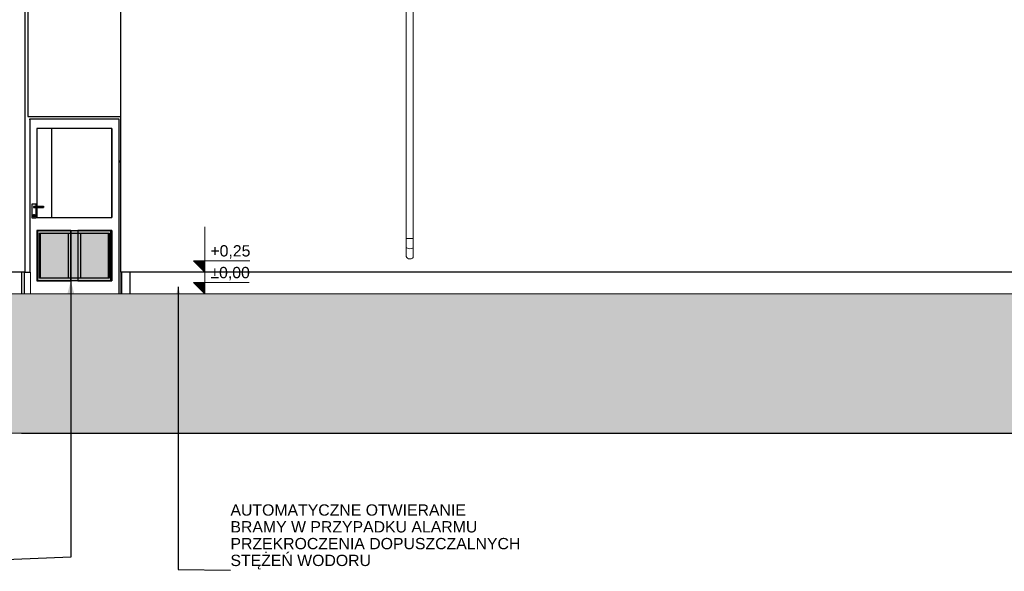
# Model space of a CAD drawing. Header units: centimetres. Extents: x -1412 to 8451, y -353 to 1224.
# Tile 10 of 24: x 1629 to 2760, y -246 to 388. Entities that reach past the tile are written whole.
import ezdxf

# ---------------------------------------------------------------- set-up
doc = ezdxf.new("R2010")
doc.units = ezdxf.units.CM
doc.header["$MEASUREMENT"] = 0
doc.linetypes.add('Wipeout_Contour', pattern=[100, 0, -100])
for name, color, linetype, lineweight in [('0_Nr_pióra__12', 7, 'Continuous', 13), ('0_Nr_pióra__21', 7, 'Continuous', 20), ('131-Z Drogi_Nr_pióra__29', 7, 'Continuous', 20), ('299-A Wymiary Opisy_Nr_pióra__11', 7, 'Continuous', 0), ('420-K Ściany_Nr_pióra__13', 7, 'Continuous', 25), ('Nowe_0_Nr_pióra__13', 7, 'Continuous', 25), ('Nowe_0_Nr_pióra__93', 9, 'Continuous', 20), ('Nowe_199-Z Wymiary i opisy_Nr_pióra__235', 5, 'Continuous', 0), ('Nowe_299-A Wymiary Opisy_Nr_pióra__11', 7, 'Continuous', 0), ('Nowe_Drzwi Archicad_Nr_pióra__13', 7, 'Continuous', 25), ('Nowe_Okna Archicada_Nr_pióra__3', 7, 'Continuous', 20)]:
    doc.layers.add(name, color=color, linetype=linetype, lineweight=lineweight)
doc.layers.add('0_Nr_pióra__83', color=7, linetype='Continuous', lineweight=20, true_color=0xe4d7b4)
doc.layers.add('530 - Rynny i rury spustowe_Nr_pióra__84', color=7, linetype='Continuous', lineweight=20, true_color=0x70828f)
for name, color, linetype in [('131-Z Drogi', 7, 'Continuous'), ('299-A Wymiary Opisy', 7, 'Continuous'), ('420-K Ściany', 7, 'Continuous'), ('530 - Rynny i rury spustowe', 7, 'Continuous'), ('Nowe_299-A Wymiary Opisy', 7, 'Continuous'), ('Nowe_Drzwi Archicad', 7, 'Continuous'), ('Nowe_Okna Archicada', 7, 'Continuous')]:
    doc.layers.add(name, color=color, linetype=linetype)
doc.styles.add('STYL_AUTOMATYCZNY_1', font='arial.ttf')
doc.dimstyles.new('STYL_AUTOMATYCZNY__1', dxfattribs={"dimtxt": 13, "dimasz": 7.6, "dimexe": 0.18, "dimexo": 0.0625, "dimgap": 0, "dimtad": 1, "dimtih": 1, "dimtoh": 1, "dimdec": 0, "dimzin": 0, "dimdsep": 46, "dimtxsty": 'STYL_AUTOMATYCZNY_1', "dimblk": 'ARROWHEAD_2', "dimblk1": 'ARROWHEAD_2', "dimblk2": 'ARROWHEAD_2', "dimcen": 0.09, "dimclrd": 7, "dimclre": 7, "dimclrt": 7, "dimadec": 0, "dimazin": 0, "dimtfac": 1, "dimtdec": 4, "dimtmove": 0, "dimatfit": 3, "dimfxl": 0, "dimtolj": 1, "dimtzin": 0, "dimarcsym": 0})
doc.dimstyles.new('STYL_AUTOMATYCZNY__3', dxfattribs={"dimtxt": 0.18, "dimasz": 14.592, "dimexe": 0.18, "dimexo": 0.0625, "dimgap": 0, "dimtad": 0, "dimtih": 1, "dimtoh": 1, "dimdec": 4, "dimzin": 0, "dimdsep": 46, "dimcen": 0.09, "dimadec": 0, "dimazin": 0, "dimtfac": 1, "dimtdec": 4, "dimtmove": 0, "dimatfit": 3, "dimldrblk": 'ARROWHEAD_5', "dimfxl": 0, "dimtolj": 1, "dimtzin": 0, "dimarcsym": 0})

# ---------------------------------------------------------------- blocks, each defined once
blk = doc.blocks.new('*D119', base_point=(4814.5, 72.5))
at = {"layer": 'Nowe_299-A Wymiary Opisy_Nr_pióra__11', "color": 7, "linetype": 'Continuous', "lineweight": 0}
for p, q in [((1783.6, -56.3), (1777.9, -66.3)), ((1780.7, -68.8), (1780.7, -53.8)), ((2083.6, -56.3), (2077.9, -66.3)), ((2080.7, -68.8), (2080.7, -53.8)), ((1775.8, -61.3), (1780.7, -61.3)), ((1780.7, -61.3), (2080.7, -61.3))]:
    blk.add_line(p, q, dxfattribs=at)
at = {"layer": 'Nowe_299-A Wymiary Opisy_Nr_pióra__11', "color": 7, "lineweight": 0, "insert": (1915.9, -58.7), "char_height": 13, "attachment_point": 7, "style": 'STYL_AUTOMATYCZNY_1'}
blk.add_mtext('\\A1;{\\pql;\\fArial|b0|i0|c238|p0;\\W1.000000;300}', dxfattribs=at)
blk = doc.blocks.new('ARROWHEAD_2')
at = {"color": 0, "linetype": 'Continuous', "lineweight": 0}
for p, q in [((0, 0), (-1, 0)), ((-0.38, -0.66), (0.38, 0.66))]:
    blk.add_line(p, q, dxfattribs=at)
blk = doc.blocks.new('*D120', base_point=(4814.5, 72.5))
at = {"layer": 'Nowe_299-A Wymiary Opisy_Nr_pióra__11', "color": 7, "linetype": 'Continuous', "lineweight": 0}
for p, q in [((2083.6, -56.3), (2077.9, -66.3)), ((2080.7, -68.8), (2080.7, -53.8)), ((2383.6, -56.3), (2377.9, -66.3)), ((2380.7, -68.8), (2380.7, -53.8)), ((2080.7, -61.3), (2380.7, -61.3))]:
    blk.add_line(p, q, dxfattribs=at)
at = {"layer": 'Nowe_299-A Wymiary Opisy_Nr_pióra__11', "color": 7, "lineweight": 0, "insert": (2215.9, -58.7), "char_height": 13, "attachment_point": 7, "style": 'STYL_AUTOMATYCZNY_1'}
blk.add_mtext('\\A1;{\\pql;\\fArial|b0|i0|c238|p0;\\W1.000000;300}', dxfattribs=at)
blk = doc.blocks.new('*D121', base_point=(4814.5, 72.5))
at = {"layer": 'Nowe_299-A Wymiary Opisy_Nr_pióra__11', "color": 7, "linetype": 'Continuous', "lineweight": 0}
for p, q in [((2383.6, -56.3), (2377.9, -66.3)), ((2380.7, -68.8), (2380.7, -53.8)), ((2683.6, -56.3), (2677.9, -66.3)), ((2680.7, -68.8), (2680.7, -53.8)), ((2380.7, -61.3), (2680.7, -61.3))]:
    blk.add_line(p, q, dxfattribs=at)
at = {"layer": 'Nowe_299-A Wymiary Opisy_Nr_pióra__11', "color": 7, "lineweight": 0, "insert": (2515.9, -58.7), "char_height": 13, "attachment_point": 7, "style": 'STYL_AUTOMATYCZNY_1'}
blk.add_mtext('\\A1;{\\pql;\\fArial|b0|i0|c238|p0;\\W1.000000;300}', dxfattribs=at)
blk = doc.blocks.new('*D122', base_point=(4814.5, 72.5))
at = {"layer": 'Nowe_299-A Wymiary Opisy_Nr_pióra__11', "color": 7, "linetype": 'Continuous', "lineweight": 0}
for p, q in [((2683.6, -56.3), (2677.9, -66.3)), ((2680.7, -68.8), (2680.7, -53.8)), ((2983.6, -56.3), (2977.9, -66.3)), ((2980.7, -68.8), (2980.7, -53.8)), ((2680.7, -61.3), (2980.7, -61.3))]:
    blk.add_line(p, q, dxfattribs=at)
at = {"layer": 'Nowe_299-A Wymiary Opisy_Nr_pióra__11', "color": 7, "lineweight": 0, "insert": (2815.9, -58.7), "char_height": 13, "attachment_point": 7, "style": 'STYL_AUTOMATYCZNY_1'}
blk.add_mtext('\\A1;{\\pql;\\fArial|b0|i0|c238|p0;\\W1.000000;300}', dxfattribs=at)
blk = doc.blocks.new('ElemPrzekroju_107_2', base_point=(4814.5, 72.5))
at = {"layer": '420-K Ściany_Nr_pióra__13', "color": 7, "linetype": 'Continuous', "lineweight": 25}
for p in [(1744.9, 542.5), (4817.6, 97.5)]:
    blk.add_line(p, (1744.9, 97.5), dxfattribs=at)
blk = doc.blocks.new('ElemPrzekroju_109_2', base_point=(4814.5, 72.5))
at = {"layer": '420-K Ściany_Nr_pióra__13', "color": 7, "linetype": 'Continuous', "lineweight": 25}
blk.add_line((1638.6, 352.5), (1638.6, 276.5), dxfattribs=at)
blk = doc.blocks.new('ElemPrzekroju_111_2', base_point=(4814.5, 72.5))
at = {"layer": '420-K Ściany_Nr_pióra__13', "color": 7, "linetype": 'Continuous', "lineweight": 25}
for p, q in [((1755.8, 97.5), (1755.8, 72.5)), ((1755.8, -27.5), (1755.8, -87.5)), ((1755.8, -87.5), (4804.7, -87.5))]:
    blk.add_line(p, q, dxfattribs=at)
blk = doc.blocks.new('ElemPrzekroju_113_2', base_point=(4814.5, 72.5))
at = {"layer": '131-Z Drogi', "linetype": 'Continuous', "lineweight": 0, "true_color": 0x000000}
blk.add_hatch(color=18, dxfattribs=at).paths.add_polyline_path([(771.9, 72.5), (771.9, -27.5), (5051.6, -27.5), (5051.6, 72.5)])
at = {"layer": '131-Z Drogi_Nr_pióra__29', "color": 7, "linetype": 'Continuous', "lineweight": 20}
for p, q in [((5051.6, 72.5), (771.9, 72.5)), ((5051.6, -27.5), (771.9, -27.5))]:
    blk.add_line(p, q, dxfattribs=at)
blk = doc.blocks.new('ElemPrzekroju_120_2', base_point=(4814.5, 72.5))
at = {"layer": '420-K Ściany_Nr_pióra__13', "color": 7, "linetype": 'Continuous', "lineweight": 25}
for p, q in [((1638.7, 97.5), (1641.6, 97.5)), ((1634.7, -87.5), (1755.8, -87.5))]:
    blk.add_line(p, q, dxfattribs=at)
blk = doc.blocks.new('ElemPrzekroju_122_2', base_point=(4814.5, 72.5))
at = {"layer": '420-K Ściany_Nr_pióra__13', "color": 7, "linetype": 'Continuous', "lineweight": 25}
for q in [(1745.6, 802.5), (1638.6, 352.5)]:
    blk.add_line((1638.6, 802.5), q, dxfattribs=at)
blk = doc.blocks.new('ElemPrzekroju_130_2', base_point=(4814.5, 72.5))
at = {"layer": '530 - Rynny i rury spustowe_Nr_pióra__84', "color": 8, "linetype": 'Continuous', "lineweight": 20, "true_color": 0x70828f}
for p, q in [((2073.3, 482), (2073.3, 136.1)), ((2081.3, 482), (2081.3, 136.1)), ((2073.3, 136.1), (2073.3, 126.1)), ((2073.7, 136.1), (2073.3, 136.1)), ((2074.5, 136.1), (2073.7, 136.1)), ((2075.8, 136.1), (2074.5, 136.1)), ((2077.3, 136.1), (2075.8, 136.1)), ((2078.9, 136.1), (2077.3, 136.1)), ((2080.2, 136.1), (2078.9, 136.1)), ((2081, 136.1), (2080.2, 136.1)), ((2081.3, 136.1), (2081, 136.1)), ((2081.3, 136.1), (2081.3, 126.1)), ((2073.3, 126.1), (2073.3, 115.5)), ((2074.5, 125), (2073.7, 125.5)), ((2075.8, 124.6), (2074.5, 125)), ((2077.3, 124.5), (2075.8, 124.6)), ((2078.9, 124.6), (2077.3, 124.5)), ((2080.2, 125), (2078.9, 124.6)), ((2081, 125.5), (2080.2, 125)), ((2081.3, 126.1), (2081.3, 115.5)), ((2073.7, 114.5), (2073.3, 115.5)), ((2074.5, 113.5), (2073.7, 114.5)), ((2075.8, 112.9), (2074.5, 113.5)), ((2080.2, 113.5), (2078.9, 112.9)), ((2081, 114.5), (2080.2, 113.5)), ((2081.3, 115.5), (2081, 114.5)), ((2077.3, 112.7), (2075.8, 112.9)), ((2078.9, 112.9), (2077.3, 112.7))]:
    blk.add_line(p, q, dxfattribs=at)
blk = doc.blocks.new('ElemPrzekroju_193_2', base_point=(4814.5, 72.5))
at = {"layer": '0_Nr_pióra__83', "color": 254, "linetype": 'Continuous', "lineweight": 20, "true_color": 0xe4d7b4}
for p, q in [((1641.6, 97.5), (1641.6, 72.5)), ((1746.1, 97.5), (1746.1, 72.5)), ((1746.6, 97.5), (1746.6, 72.5))]:
    blk.add_line(p, q, dxfattribs=at)
blk = doc.blocks.new('ElemPrzekroju_194_2', base_point=(4814.5, 72.5))
at = {"layer": 'Nowe_Okna Archicada_Nr_pióra__3', "color": 7, "linetype": 'Continuous', "lineweight": 20}
for p, q in [((1744.9, 225.5), (1743.6, 225.5)), ((1743.6, 225.5), (1743.6, 223.5)), ((1743.6, 223.5), (1744.6, 224.5))]:
    blk.add_line(p, q, dxfattribs=at)
blk = doc.blocks.new('ElemPrzekroju_195_2', base_point=(4814.5, 72.5))
at = {"layer": 'Nowe_Drzwi Archicad_Nr_pióra__13', "color": 7, "linetype": 'Continuous', "lineweight": 25}
for p, q in [((1638.6, 276.5), (1744.9, 276.5)), ((1640.8, 272.5), (1640.8, 273.7)), ((1640.8, 273.7), (1743.2, 273.7)), ((1640.8, 272.5), (1640.8, 97.5)), ((1743.2, 273.7), (1743.2, 262.7)), ((1648.8, 262.7), (1648.8, 173.2)), ((1735.2, 262.7), (1648.8, 262.7)), ((1735.1, 160.5), (1735.1, 262.7)), ((1735.2, 262.7), (1735.2, 160.5)), ((1735.2, 262.7), (1735.2, 160.5)), ((1735.2, 160.5), (1735.2, 262.7)), ((1743.2, 262.7), (1743.2, 87.5)), ((1643.3, 175.5), (1643.3, 160)), ((1648.3, 175.5), (1643.3, 175.5)), ((1643.3, 175.5), (1643.3, 160)), ((1645.2, 172.9), (1645.1, 172.7)), ((1645.1, 172.7), (1645.1, 172.6)), ((1645.1, 172.6), (1645.1, 172.5)), ((1645.1, 172.5), (1645.1, 172.3)), ((1645.1, 172.3), (1645.1, 172.2)), ((1645.1, 172.2), (1645.2, 172.1)), ((1645.3, 173), (1645.2, 172.9)), ((1645.2, 172.1), (1645.3, 172)), ((1645.4, 173), (1645.3, 173)), ((1645.3, 172), (1645.4, 171.9)), ((1645.5, 173.1), (1645.4, 173)), ((1645.4, 171.9), (1645.5, 171.8)), ((1645.7, 173.1), (1645.5, 173.1)), ((1645.6, 172.9), (1645.5, 172.7)), ((1645.5, 172.7), (1645.5, 172.6)), ((1645.5, 172.6), (1645.5, 172.5)), ((1645.5, 172.5), (1645.5, 172.3)), ((1645.5, 172.3), (1645.5, 172.2)), ((1645.5, 172.2), (1645.6, 172.1)), ((1645.5, 171.8), (1645.7, 171.8)), ((1645.7, 173), (1645.6, 173)), ((1645.6, 173), (1645.6, 172.9)), ((1645.6, 172.1), (1645.6, 172)), ((1645.6, 172), (1645.7, 171.9)), ((1645.8, 173.2), (1645.7, 173.1)), ((1645.7, 171.8), (1645.8, 171.8)), ((1645.8, 173.2), (1645.8, 173.2)), ((1645.8, 173.2), (1646.1, 173.2)), ((1645.8, 171.8), (1645.8, 171.8)), ((1645.8, 171.8), (1646.1, 171.8)), ((1646.1, 173.2), (1646.8, 173.2)), ((1646.1, 171.8), (1646.8, 171.8)), ((1646.5, 172.7), (1646.4, 172.6)), ((1646.4, 172.6), (1646.4, 172.5)), ((1646.4, 172.5), (1646.4, 172.3)), ((1646.4, 172.3), (1646.5, 172.2)), ((1646.6, 173), (1646.5, 173)), ((1646.5, 173), (1646.5, 172.9)), ((1646.5, 172.9), (1646.5, 172.7)), ((1646.5, 172.2), (1646.5, 172.1)), ((1646.5, 172.1), (1646.5, 172)), ((1646.5, 172), (1646.6, 171.9)), ((1646.8, 173.2), (1647.7, 173.2)), ((1646.8, 171.8), (1647.7, 171.8)), ((1647.7, 173.2), (1656.8, 173.2)), ((1647.7, 171.8), (1656.8, 171.8)), ((1648.3, 173.2), (1648.3, 175.5)), ((1648.3, 160), (1648.3, 171.8)), ((1648.8, 171.8), (1648.8, 160.5)), ((1656.8, 173.2), (1656.8, 173.1)), ((1656.8, 173.1), (1656.8, 173.1)), ((1656.8, 173.1), (1656.8, 173)), ((1656.8, 173), (1656.8, 173)), ((1656.8, 173), (1656.8, 172.9)), ((1656.8, 172.9), (1656.8, 172.7)), ((1656.8, 172.7), (1656.8, 172.6)), ((1656.8, 172.6), (1656.8, 172.5)), ((1656.8, 172.5), (1656.8, 172.3)), ((1656.8, 172.3), (1656.8, 172.2)), ((1656.8, 172.2), (1656.8, 172.1)), ((1656.8, 172.1), (1656.8, 172)), ((1656.8, 172), (1656.8, 171.9)), ((1656.8, 171.9), (1656.8, 171.8)), ((1656.8, 171.8), (1656.8, 171.8)), ((1656.8, 171.8), (1656.8, 171.8)), ((1643.3, 160), (1648.3, 160)), ((1645.2, 161.2), (1645.2, 163.8)), ((1645.2, 163.8), (1646.4, 163.8)), ((1646.4, 161.2), (1645.2, 161.2)), ((1646.4, 163.8), (1646.4, 161.2)), ((1646.4, 163.8), (1646.4, 161.2)), ((1648.8, 160.5), (1735.2, 160.5)), ((1688, 145.5), (1648.8, 145.5)), ((1648.8, 145.5), (1648.8, 87.5)), ((1652.1, 90.5), (1652.1, 142.5)), ((1652.1, 142.5), (1685, 142.5)), ((1652.1, 90.5), (1652.1, 142.5)), ((1652.1, 142.5), (1652.1, 142.5)), ((1685, 142.5), (1685, 90.5)), ((1688, 87.5), (1688, 145.5)), ((1688, 145.5), (1688, 87.5)), ((1696, 145.5), (1696, 87.5)), ((1735.2, 145.5), (1696, 145.5)), ((1699.6, 90.5), (1699.6, 142.5)), ((1699.6, 142.5), (1732.2, 142.5)), ((1699.6, 90.5), (1699.6, 142.5)), ((1699.6, 142.5), (1699.6, 142.5)), ((1732.2, 142.5), (1732.2, 90.5)), ((1735.2, 145.5), (1735.2, 87.5)), ((1735.2, 87.5), (1735.2, 145.5)), ((1685, 90.5), (1652.1, 90.5)), ((1652.1, 90.5), (1652.1, 90.5)), ((1732.2, 90.5), (1699.6, 90.5)), ((1699.6, 90.5), (1699.6, 90.5)), ((1746, 72.5), (1746, 97.5)), ((1648.8, 87.5), (1688, 87.5)), ((1696, 87.5), (1735.2, 87.5)), ((1743.2, 87.5), (1743.2, 72.5))]:
    blk.add_line(p, q, dxfattribs=at)
blk = doc.blocks.new('ElemPrzekroju_200_2', base_point=(4814.5, 72.5))
at = {"layer": '420-K Ściany_Nr_pióra__13', "color": 7, "linetype": 'Continuous', "lineweight": 25}
for p, q in [((1635.1, 302.5), (1635.1, 97.5)), ((1665.8, 262.7), (1665.8, 160.5)), ((1635.1, 97.5), (1592.1, 97.5)), ((1635.1, 97.5), (1638.7, 97.5))]:
    blk.add_line(p, q, dxfattribs=at)
blk = doc.blocks.new('ElemPrzekroju_202_2', base_point=(4814.5, 72.5))
at = {"layer": '420-K Ściany_Nr_pióra__13', "color": 7, "linetype": 'Continuous', "lineweight": 25}
for p, q in [((1631.3, 97.5), (1631.3, 72.5)), ((1634.7, 72.5), (1634.7, 97.5)), ((1631.3, -27.5), (1631.3, -87.5)), ((1634.7, -87.5), (1634.7, -27.5)), ((1631.3, -87.5), (1629.3, -87.5)), ((1631.3, -87.5), (1634.7, -87.5))]:
    blk.add_line(p, q, dxfattribs=at)
blk = doc.blocks.new('ElemPrzekroju_204_2', base_point=(4814.5, 72.5))
at = {"layer": '420-K Ściany_Nr_pióra__13', "color": 7, "linetype": 'Continuous', "lineweight": 25}
for p, q in [((1635.1, 522.5), (1635.1, 302.5)), ((1665.8, 522.5), (1665.8, 508.4))]:
    blk.add_line(p, q, dxfattribs=at)
blk = doc.blocks.new('Wymiary_12_2', base_point=(1841.8, 72.5))
at = {"layer": '299-A Wymiary Opisy_Nr_pióra__11', "linetype": 'Continuous', "lineweight": 0}
for points in [[(1841.8, 831.1), (1841.8, 844.1), (1828.8, 844.1)], [(1841.8, 642.5), (1841.8, 655.5), (1828.8, 655.5)], [(1841.8, 602.5), (1841.8, 615.5), (1828.8, 615.5)], [(1841.8, 561.8), (1841.8, 574.8), (1828.8, 574.8)], [(1841.8, 412.5), (1841.8, 425.5), (1828.8, 425.5)], [(1841.8, 97.5), (1841.8, 110.5), (1828.8, 110.5)], [(1841.8, 72.5), (1841.8, 85.5), (1828.8, 85.5)]]:
    blk.add_hatch(color=7, dxfattribs=at).paths.add_polyline_path(points)
at = {"layer": '299-A Wymiary Opisy_Nr_pióra__11', "color": 7, "linetype": 'Continuous', "lineweight": 0}
for p, q in [((1841.8, 831.1), (1841.8, 883.1)), ((1841.8, 831.1), (1828.8, 844.1)), ((1828.8, 844.1), (1841.8, 844.1)), ((1841.8, 844.1), (1893.4, 844.1)), ((1841.8, 831.1), (1832, 831.1)), ((1841.8, 831.1), (1851.5, 831.1)), ((1841.8, 642.5), (1841.8, 694.5)), ((1841.8, 642.5), (1828.8, 655.5)), ((1828.8, 655.5), (1841.8, 655.5)), ((1841.8, 655.5), (1893.4, 655.5)), ((1841.8, 602.5), (1841.8, 654.5)), ((1841.8, 642.5), (1832, 642.5)), ((1841.8, 642.5), (1851.5, 642.5)), ((1841.8, 602.5), (1828.8, 615.5)), ((1828.8, 615.5), (1841.8, 615.5)), ((1841.8, 615.5), (1893.4, 615.5)), ((1841.8, 561.8), (1841.8, 613.8)), ((1841.8, 602.5), (1832, 602.5)), ((1841.8, 602.5), (1851.5, 602.5)), ((1841.8, 561.8), (1828.8, 574.8)), ((1828.8, 574.8), (1841.8, 574.8)), ((1841.8, 574.8), (1893.4, 574.8)), ((1841.8, 561.8), (1832, 561.8)), ((1841.8, 561.8), (1851.5, 561.8)), ((1841.8, 412.5), (1841.8, 464.5)), ((1841.8, 412.5), (1828.8, 425.5)), ((1828.8, 425.5), (1841.8, 425.5)), ((1841.8, 425.5), (1893.4, 425.5)), ((1841.8, 412.5), (1832, 412.5)), ((1841.8, 412.5), (1851.5, 412.5)), ((1841.8, 97.5), (1841.8, 149.5)), ((1841.8, 72.5), (1841.8, 124.5)), ((1841.8, 97.5), (1828.8, 110.5)), ((1828.8, 110.5), (1841.8, 110.5)), ((1841.8, 110.5), (1893.4, 110.5)), ((1841.8, 97.5), (1832, 97.5)), ((1841.8, 97.5), (1851.5, 97.5)), ((1841.8, 72.5), (1828.8, 85.5)), ((1828.8, 85.5), (1841.8, 85.5)), ((1841.8, 85.5), (1892.7, 85.5)), ((1841.8, 72.5), (1832, 72.5)), ((1841.8, 72.5), (1851.5, 72.5))]:
    blk.add_line(p, q, dxfattribs=at)
at = {"layer": '299-A Wymiary Opisy_Nr_pióra__11', "color": 7, "lineweight": 0, "char_height": 13, "attachment_point": 7, "style": 'STYL_AUTOMATYCZNY_1'}
for s, insert in [('\\A1;{\\pql;\\fArial|b0|i0|c238|p0;\\W1.000000;+7,59}', (1848.3, 846.7)), ('\\A1;{\\pql;\\fArial|b0|i0|c238|p0;\\W1.000000;+5,70}', (1848.3, 658.1)), ('\\A1;{\\pql;\\fArial|b0|i0|c238|p0;\\W1.000000;+5,30}', (1848.3, 618.1)), ('\\A1;{\\pql;\\fArial|b0|i0|c238|p0;\\W1.000000;+4,89}', (1848.3, 577.4)), ('\\A1;{\\pql;\\fArial|b0|i0|c238|p0;\\W1.000000;+3,40}', (1848.3, 428.1)), ('\\A1;{\\pql;\\fArial|b0|i0|c238|p0;\\W1.000000;+0,25}', (1848.3, 113.1)), ('\\A1;{\\pql;\\fArial|b0|i0|c238|p0;\\W1.000000;±0,00}', (1848.3, 88.1))]:
    blk.add_mtext(s, dxfattribs=dict(at, insert=insert))
blk = doc.blocks.new('ARROWHEAD_5')
at = {"linetype": 'Continuous', "lineweight": 0}
blk.add_hatch(color=0, dxfattribs=at).paths.add_polyline_path([(-1, 0.2679), (0, 0), (-1, -0.2679)])
at = {"color": 0, "linetype": 'Continuous', "lineweight": 0}
blk.add_line((0, 0), (-1, 0), dxfattribs=at)

msp = doc.modelspace()

# ---------------------------------------------------------------- hatches: boundary and pattern name
at = {"layer": 'Nowe_0_Nr_pióra__93', "linetype": 'Continuous', "lineweight": 20}
for points in [[(1650.3, 145.5), (1733.7, 145.5), (1733.7, 87.5), (1650.3, 87.5)], [(1653.3, 142.5), (1730.7, 142.5), (1730.7, 90.5), (1653.3, 90.5)]]:
    msp.add_hatch(color=9, dxfattribs=at).paths.add_polyline_path(points)

# ---------------------------------------------------------------- linework, layer by layer
at = {"layer": 'Nowe_0_Nr_pióra__13', "color": 7, "linetype": 'Continuous', "lineweight": 25, "flags": 128}
for points in [[(1650.3, 145.5), (1733.7, 145.5), (1733.7, 87.5), (1650.3, 87.5)], [(1653.3, 142.5), (1730.7, 142.5), (1730.7, 90.5), (1653.3, 90.5)]]:
    msp.add_lwpolyline(points, close=True, dxfattribs=at)

# ---------------------------------------------------------------- block references
at = {"lineweight": 0}
msp.add_blockref('ElemPrzekroju_193_2', (4814.5, 72.5), dxfattribs=at)
at = {"layer": '131-Z Drogi', "lineweight": 0}
msp.add_blockref('ElemPrzekroju_113_2', (4814.5, 72.5), dxfattribs=at)
at = {"layer": '420-K Ściany', "lineweight": 0}
for name in ['ElemPrzekroju_122_2', 'ElemPrzekroju_107_2', 'ElemPrzekroju_204_2', 'ElemPrzekroju_109_2', 'ElemPrzekroju_200_2', 'ElemPrzekroju_202_2', 'ElemPrzekroju_120_2', 'ElemPrzekroju_111_2']:
    msp.add_blockref(name, (4814.5, 72.5), dxfattribs=at)
at = {"layer": '530 - Rynny i rury spustowe', "lineweight": 0}
msp.add_blockref('ElemPrzekroju_130_2', (4814.5, 72.5), dxfattribs=at)
at = {"layer": 'Nowe_Drzwi Archicad', "lineweight": 0}
msp.add_blockref('ElemPrzekroju_195_2', (4814.5, 72.5), dxfattribs=at)
at = {"layer": 'Nowe_Okna Archicada', "lineweight": 0}
msp.add_blockref('ElemPrzekroju_194_2', (4814.5, 72.5), dxfattribs=at)

# ---------------------------------------------------------------- texts
at = {"layer": 'Nowe_199-Z Wymiary i opisy_Nr_pióra__235', "color": 5, "linetype": 'Continuous', "lineweight": 0, "insert": (1871.3, -244.3), "char_height": 13, "attachment_point": 7, "line_spacing_factor": 0.890992, "style": 'STYL_AUTOMATYCZNY_1'}
msp.add_mtext('\\A1;{\\pql;\\fArial|b0|i0|c238|p0;\\W1.000000;AUTOMATYCZNE OTWIERANIE\\P\\pql;\\fArial|b0|i0|c238|p0;\\W1.000000;BRAMY W PRZYPADKU ALARMU\\P\\pql;\\fArial|b0|i0|c238|p0;\\W1.000000;PRZEKROCZENIA DOPUSZCZALNYCH\\P\\pql;\\fArial|b0|i0|c238|p0;\\W1.000000;STĘŻEŃ WODORU}', dxfattribs=at)

# ---------------------------------------------------------------- dimensions: what is measured, and where the dimension line sits
at = {"layer": 'Nowe_299-A Wymiary Opisy', "color": 7, "linetype": 'Continuous', "lineweight": 0}
for base, p1, p2, picture, middle in [((2080.7, -61.3), (1780.7, -61.3), (2080.7, -61.3), '*D119', (1930.7, -52.2)), ((2380.7, -61.3), (2080.7, -61.3), (2380.7, -61.3), '*D120', (2230.7, -52.2)), ((2680.7, -61.3), (2380.7, -61.3), (2680.7, -61.3), '*D121', (2530.7, -52.2)), ((2980.7, -61.3), (2680.7, -61.3), (2980.7, -61.3), '*D122', (2830.7, -52.2))]:
    dim = msp.add_linear_dim(base=base, p1=p1, p2=p2, dimstyle='STYL_AUTOMATYCZNY__1', dxfattribs=at)
    dim.commit()
    dim.dimension.update_dxf_attribs({"geometry": picture, "text_midpoint": middle, "dimtype": 160})

# ---------------------------------------------------------------- next in the draw order: wipeouts: each hides what was drawn before it
at = {"color": 254, "linetype": 'Wipeout_Contour', "lineweight": 0, "ltscale": 11560.3456}
msp.add_wipeout([(5061.4, 72.5), (713.6, 72.5), (713.6, -87.5), (5061.4, -87.5)], dxfattribs=at)

# ---------------------------------------------------------------- next in the draw order: hatches: boundary and pattern name
at = {"layer": '0_Nr_pióra__12', "linetype": 'Continuous', "lineweight": 13}
h = msp.add_hatch(dxfattribs=at)
h.set_pattern_fill('Grunt_0002', style=0, pattern_type=2)
h.set_pattern_definition([(45, (4814.547, 72.462), (-27.57716, 27.57716), []), (45, (4805.355, 81.655), (-55.1543, 55.1543), []), (45, (4796.16, 90.85), (-55.1543, 55.1543), []), (135, (4786.97, 100.04), (9.192388, 9.192388), [39, -39])])
h.paths.add_polyline_path([(5061.4, 72.5), (713.6, 72.5), (713.6, -87.5), (5061.4, -87.5)])

# ---------------------------------------------------------------- next in the draw order: linework, layer by layer
at = {"layer": '0_Nr_pióra__21', "color": 7, "linetype": 'Continuous', "lineweight": 20, "flags": 128}
msp.add_lwpolyline([(5061.4, 72.5), (713.6, 72.5), (713.6, -87.5), (5061.4, -87.5)], close=True, dxfattribs=at)

# ---------------------------------------------------------------- next in the draw order: block references
at = {"layer": '299-A Wymiary Opisy', "color": 7, "linetype": 'Continuous', "lineweight": 0}
msp.add_blockref('Wymiary_12_2', (1841.8, 72.5), dxfattribs=at)

# ---------------------------------------------------------------- next in the draw order: leaders
at = {"layer": 'Nowe_199-Z Wymiary i opisy_Nr_pióra__235', "color": 5, "linetype": 'Continuous', "lineweight": 0, "annotation_type": 0, "has_hookline": 1}
for points, hookline_direction, text_width in [([(1688, 87.5), (1688, -230), (1583.1, -234.3)], 1, 149.4), ([(1811.4, 80.8), (1811.4, -244.3), (1871.3, -245)], 0, 329.9)]:
    msp.add_leader(points, dimstyle='STYL_AUTOMATYCZNY__3', dxfattribs=dict(at, hookline_direction=hookline_direction, text_width=text_width))

doc.saveas('drawing.dxf')
